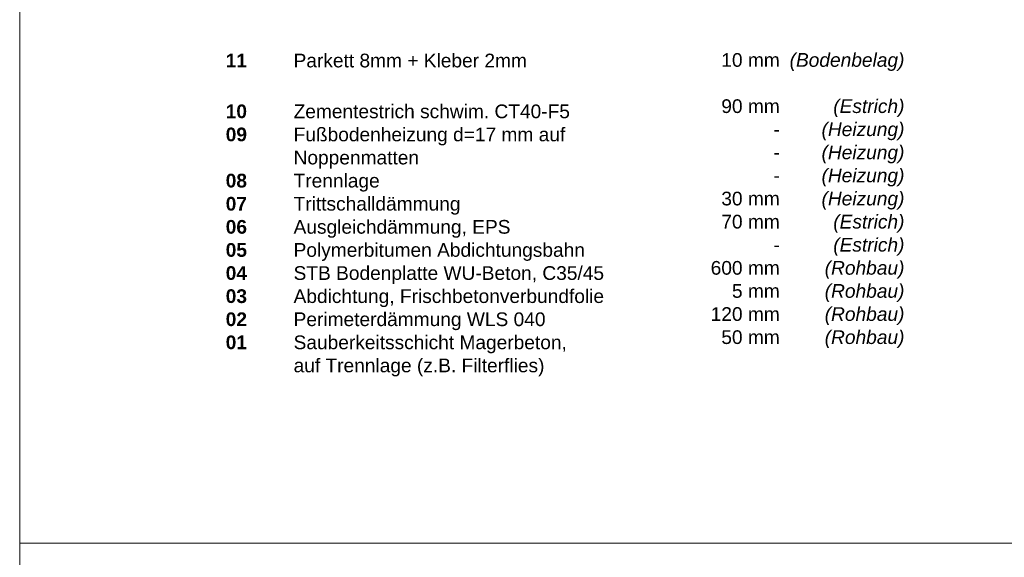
# Model space of a CAD drawing. Header units: metres. Extents: x 0.9 to 30.1, y -10.7 to 8.6.
# Tile 7 of 256: x 4 to 5.8, y -3 to -2. Entities that reach past the tile are written whole.
import ezdxf

# ---------------------------------------------------------------- set-up
doc = ezdxf.new("R2010")
doc.units = ezdxf.units.M
doc.layers.add('Keine', color=7, linetype='Continuous', lineweight=9)
doc.styles.add('Arial', font='arial.ttf')
doc.styles.add('Arial (bold)', font='arialbd.ttf')
doc.styles.add('Arial (italic)', font='ariali.ttf')

msp = doc.modelspace()

# ---------------------------------------------------------------- linework, layer by layer
at = {"layer": 'Keine', "color": 255, "flags": 128}
for points in [[(4, -0.6), (6, -0.6), (6, -3), (4, -3)], [(4, -3), (6, -3), (6, -5.4), (4, -5.4)]]:
    msp.add_lwpolyline(points, close=True, dxfattribs=at)

# ---------------------------------------------------------------- texts
at = {"layer": 'Keine', "color": 7, "insert": (4.3794, -2.09918), "char_height": 0.0252181, "attachment_point": 1, "line_spacing_factor": 1.011258, "style": 'Arial (bold)'}
msp.add_mtext('\\pxt4.957;11^I{\\fArial|b0|i0|c0|p0;Parkett 8mm + Kleber 2mm\\P^I}{\\fArial|b0|i0|c0|p0;\\H1.2x;\\P}10 ^I{\\fArial|b0|i0|c0|p0;Zementestrich schwim. CT40-F5\\P}09{\\fArial|b0|i0|c0|p0; ^I}{\\fArial|b0|i0|c0|p0;Fußbodenheizung d=17 mm auf\\P     ^INoppenmatten}{\\fArial|b0|i0|c0|p0;\\C1;\\P}08{\\fArial|b0|i0|c0|p0; ^ITrennlage}{\\fArial|b0|i0|c0|p0;\\P}07{\\fArial|b0|i0|c0|p0; ^ITrittschalld}{\\fArial|b0|i0|c0|p0;ämmung\\P}06{\\fArial|b0|i0|c0|p0; ^IAusgleich}{\\fArial|b0|i0|c0|p0;dämmung, EPS}{\\fArial|b0|i0|c0|p0;\\P}05{\\fArial|b0|i0|c0|p0; ^IPolymer}{\\fArial|b0|i0|c0|p0;bitumen Abdichtungsbahn}{\\fArial|b0|i0|c0|p0;\\P}04{\\fArial|b0|i0|c0|p0; ^ISTB Bodenplatte WU-Beton, C35/45\\P}03{\\fArial|b0|i0|c0|p0; ^IAbdichtung, Frischbetonverbundfolie\\P}02{\\fArial|b0|i0|c0|p0; ^I}{\\fArial|b0|i0|c0|p0;Perimeterdämmung WLS 040\\P}01{\\fArial|b0|i0|c0|p0; ^ISauberkeitsschicht Magerbeton, \\P     ^Iauf Trennlage (z.B. Filterflies)}', dxfattribs=at)
at = {"layer": 'Keine', "color": 7, "transparency": 33554687, "attachment_point": 3, "line_spacing_factor": 1.011258}
for s, insert, char_height, width, style in [('  10 mm\\P\\P  90 mm\\P-\\P-\\P-\\P  30 mm\\P  70 mm\\P-\\P600 mm\\P5 mm\\P120 mm\\P  50 mm', (5.39978, -2.09812), 0.025218, 0.1510902, 'Arial'), ('(Bodenbelag)\\P\\P(Estrich)\\P(Heizung)\\P(Heizung)\\P(Heizung)\\P(Heizung)\\P(Estrich)\\P(Estrich)\\P(Rohbau)\\P(Rohbau)\\P(Rohbau)\\P(Rohbau)', (5.6294, -2.09812), 0.0252181, 0.2296186, 'Arial (italic)')]:
    msp.add_mtext(s, dxfattribs=dict(at, insert=insert, char_height=char_height, width=width, style=style))

doc.saveas('drawing.dxf')
